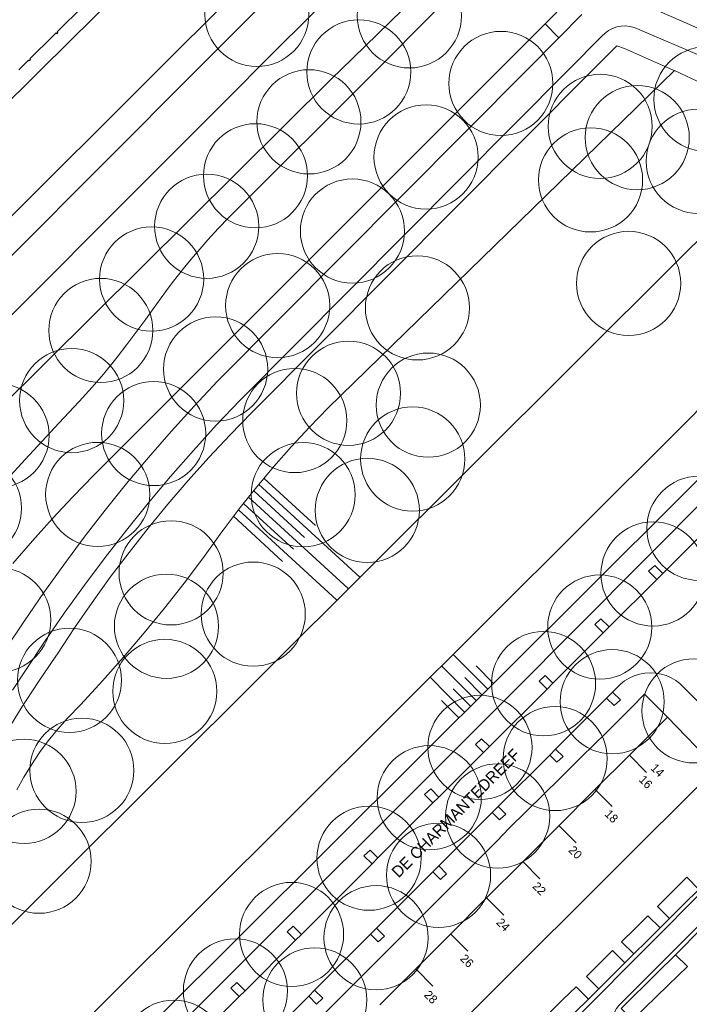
# Model space of a CAD drawing. Header units: metres. Extents: x 134994 to 136506, y 457393 to 459006.
# Tile 132 of 171: x 136176 to 136258, y 458085 to 458206. Entities that reach past the tile are written whole.
import ezdxf
from ezdxf.enums import TextEntityAlignment as Align

# ---------------------------------------------------------------- set-up
doc = ezdxf.new("R2010")
doc.units = ezdxf.units.M
for name, color, linetype, lineweight in [('B-WE-GR-BOOM-S', 250, 'Continuous', 13), ('B-WE-GW_TALUDLIJNEN', 251, 'Continuous', 5), ('B-WE-KG_BEBOUWING', 251, 'Continuous', 20), ('B-WE-KG_BEBOUWING TUSSENMUUR', 251, 'Continuous', 5), ('B-WE-KG_HUISNR', 251, 'Continuous', 5), ('B-WE-KG_ONDERGROND_REST', 251, 'Continuous', 5), ('B-WE-KG_STRAATNAAM', 251, 'Continuous', 5)]:
    doc.layers.add(name, color=color, linetype=linetype, lineweight=lineweight)
doc.styles.add('Styledgn000', font='dgn000.shx')

# ---------------------------------------------------------------- blocks, each defined once
blk = doc.blocks.new('SGR-BOOM_02')
blk.add_circle((0, 0), 6.4)

msp = doc.modelspace()

# ---------------------------------------------------------------- linework, layer by layer
at = {"layer": 'B-WE-GW_TALUDLIJNEN'}
for p, q in [((136205.66, 458149.81), (136211.96, 458144.03)), ((136204.41, 458148.25), (136210.61, 458142.56)), ((136204.96, 458149.09), (136217.41, 458137.68)), ((136203.74, 458147.5), (136215.98, 458136.28)), ((136202.53, 458145.9), (136214.54, 458134.89)), ((136203.16, 458146.68), (136209.26, 458141.09)), ((136201.86, 458145.15), (136207.91, 458139.61)), ((136233.13, 458123.92), (136228.88, 458128.19)), ((136231.71, 458122.51), (136227.46, 458126.78)), ((136233.84, 458124.63), (136231.71, 458126.77)), ((136230.29, 458121.1), (136226.04, 458125.37)), ((136232.42, 458123.22), (136230.3, 458125.35)), ((136231, 458121.81), (136228.88, 458123.94)), ((136229.58, 458120.4), (136227.46, 458122.53))]:
    msp.add_line(p, q, dxfattribs=at)
at = {"layer": 'B-WE-GW_TALUDLIJNEN', "flags": 128}
for points in [[(136175.22, 458111.53), (136176.08, 458113.09), (136177.02, 458114.63), (136178.02, 458116.12), (136179.09, 458117.56), (136180.22, 458118.96), (136181.42, 458120.3), (136183.09, 458122.05), (136185.75, 458124.92), (136188.36, 458127.85), (136190.9, 458130.83), (136193.39, 458133.86), (136195.81, 458136.94), (136198.17, 458140.07), (136200.46, 458143.24), (136200.74, 458143.62), (136202.71, 458146.22), (136204.75, 458148.77), (136206.85, 458151.27), (136209.01, 458153.72), (136211.23, 458156.11), (136213.51, 458158.45), (136256.09, 458199.89)], [(136267.67, 458193.65), (136285.64, 458176.43), (136256.68, 458147.33), (136181.34, 458072.36), (136180.98, 458072.18), (136180.13, 458071.82), (136179.25, 458071.53), (136178.35, 458071.32), (136177.43, 458071.19), (136176.96, 458071.09), (136175.52, 458070.84)]]:
    msp.add_lwpolyline(points, dxfattribs=at)
at = {"layer": 'B-WE-KG_BEBOUWING', "flags": 128}
for points in [[(136167.25, 458231.5), (136187.37, 458211.38), (136187.02, 458211.01), (136186.84, 458211.21), (136183.58, 458207.99), (136183.67, 458207.89), (136183.53, 458207.75), (136183.43, 458207.85), (136180.2, 458204.66), (136180.29, 458204.57), (136180.15, 458204.42), (136180.06, 458204.52), (136179.72, 458204.18), (136176.82, 458201.32), (136176.9, 458201.24), (136176.76, 458201.1), (136176.68, 458201.18), (136175.48, 458200)], [(136230.39, 458083.49), (136234.61, 458087.7), (136239.11, 458092.18), (136243.6, 458096.65), (136247.94, 458100.97), (136252.47, 458105.49), (136256.63, 458109.63), (136261.26, 458114.24), (136259.87, 458115.67), (136255.23, 458120.49), (136250.55, 458115.81), (136246.31, 458111.58), (136241.82, 458107.09), (136237.45, 458102.72), (136233, 458098.28), (136228.5, 458093.78), (136224.28, 458089.57), (136219.86, 458085.16)]]:
    msp.add_lwpolyline(points, dxfattribs=at)
at = {"layer": 'B-WE-KG_BEBOUWING'}
msp.add_lwpolyline([(136187.02, 458211.01), (136188.14, 458209.85), (136178.18, 458200), (136166.7, 458188.66), (136155.38, 458200), (136148.61, 458206.7), (136145.08, 458210.23), (136131.83, 458223.47), (136132.94, 458224.61)], dxfattribs=at)
msp.add_lwpolyline([(136166.7, 458188.66), (136178.18, 458200), (136166.7, 458188.66), (136155.38, 458200)], close=True, dxfattribs=at)
at = {"layer": 'B-WE-KG_BEBOUWING', "flags": 128}
for points in [[(136255.82, 458099.02), (136257.63, 458100.83), (136259.08, 458099.32), (136257.3, 458097.54), (136255.48, 458095.74), (136254.01, 458097.21)], [(136251.21, 458094.48), (136252.83, 458096.07), (136254.32, 458094.59), (136252.7, 458092.97), (136251.11, 458091.4), (136249.59, 458092.89)], [(136246.88, 458090.22), (136248.49, 458091.8), (136249.99, 458090.28), (136248.39, 458088.69), (136246.81, 458087.12), (136245.27, 458088.63)], [(136253.92, 458089.02), (136249.54, 458084.69), (136250.93, 458083.3), (136255.33, 458087.55), (136257.69, 458089.83), (136256.23, 458091.3)], [(136242.37, 458085.78), (136244, 458087.37), (136245.53, 458085.85), (136243.9, 458084.23), (136242.27, 458082.61), (136240.75, 458084.18)]]:
    msp.add_lwpolyline(points, close=True, dxfattribs=at)
at = {"layer": 'B-WE-KG_BEBOUWING TUSSENMUUR'}
for p, q in [((136250.55, 458115.81), (136252.67, 458113.69)), ((136250.55, 458115.81), (136252.67, 458113.69)), ((136250.55, 458115.81), (136252.67, 458113.69)), ((136246.32, 458111.62), (136248.44, 458109.49)), ((136246.32, 458111.62), (136248.44, 458109.49)), ((136246.32, 458111.62), (136248.44, 458109.49)), ((136241.88, 458107.17), (136244, 458105.05)), ((136241.88, 458107.17), (136244, 458105.05)), ((136241.88, 458107.17), (136244, 458105.05)), ((136237.43, 458102.73), (136239.56, 458100.61)), ((136237.43, 458102.73), (136239.56, 458100.61)), ((136237.43, 458102.73), (136239.56, 458100.61)), ((136232.99, 458098.29), (136235.11, 458096.17)), ((136232.99, 458098.29), (136235.11, 458096.17)), ((136232.99, 458098.29), (136235.11, 458096.17)), ((136228.55, 458093.85), (136230.67, 458091.73)), ((136228.55, 458093.85), (136230.67, 458091.73)), ((136228.55, 458093.85), (136230.67, 458091.73)), ((136224.28, 458089.57), (136226.4, 458087.45)), ((136224.28, 458089.57), (136226.4, 458087.45)), ((136224.28, 458089.57), (136226.4, 458087.45))]:
    msp.add_line(p, q, dxfattribs=at)
at = {"layer": 'B-WE-KG_ONDERGROND_REST'}
for p, q in [((136215.08, 458200), (136230.6, 458215.13)), ((136240.19, 458205.65), (136242.99, 458208.46)), ((136241.89, 458203.92), (136244.72, 458206.78)), ((136240.11, 458205.57), (136234.54, 458200)), ((136240.11, 458205.57), (136240.19, 458205.65)), ((136240.19, 458205.65), (136241.89, 458203.92)), ((136257.22, 458205.88), (136261.29, 458204.06)), ((136241.89, 458203.92), (136237.98, 458200)), ((136255.84, 458200), (136249.96, 458202.61)), ((136167.79, 458175.29), (136192.63, 458200)), ((136214.01, 458198.96), (136215.08, 458200)), ((136255.84, 458200), (136256.09, 458199.89)), ((136167.8, 458153.14), (136214.01, 458198.96)), ((136275.28, 458162.76), (136236.01, 458123.36)), ((136252.92, 458138.39), (136253.67, 458139.09)), ((136253.92, 458137.4), (136252.92, 458138.39)), ((136246.3, 458131.87), (136247.05, 458132.57)), ((136239.45, 458124.91), (136240.2, 458125.61)), ((136236.01, 458123.36), (136179.45, 458066.93)), ((136248.7, 458121.89), (136247.75, 458122.82)), ((136248.48, 458123.55), (136249.44, 458122.59)), ((136249.44, 458122.59), (136248.7, 458121.89)), ((136231.63, 458117.12), (136232.38, 458117.82)), ((136232.62, 458116.14), (136231.63, 458117.12)), ((136241.64, 458114.93), (136240.75, 458115.82)), ((136242.39, 458115.63), (136241.64, 458114.93)), ((136225.37, 458110.97), (136226.12, 458111.66)), ((136226.4, 458109.94), (136225.37, 458110.97)), ((136226.12, 458111.66), (136227.13, 458110.66)), ((136234.59, 458107.87), (136233.69, 458108.77)), ((136235.34, 458108.57), (136234.59, 458107.87)), ((136217.92, 458103.44), (136218.67, 458104.14)), ((136218.91, 458102.46), (136217.92, 458103.44)), ((136218.67, 458104.14), (136219.63, 458103.18)), ((136227.34, 458100.55), (136226.4, 458101.48)), ((136227.13, 458102.21), (136228.08, 458101.25)), ((136228.08, 458101.25), (136227.34, 458100.55)), ((136254.32, 458094.59), (136255.48, 458095.74)), ((136208.47, 458094.09), (136209.22, 458094.79)), ((136209.49, 458093.07), (136208.47, 458094.09)), ((136209.22, 458094.79), (136210.22, 458093.79)), ((136219.68, 458092.86), (136218.73, 458093.82)), ((136219.45, 458094.54), (136220.43, 458093.56)), ((136256.23, 458091.3), (136259.47, 458094.55)), ((136220.43, 458093.56), (136219.68, 458092.86)), ((136249.99, 458090.28), (136251.11, 458091.4)), ((136201.55, 458087.17), (136202.3, 458087.87)), ((136202.3, 458087.87), (136203.29, 458086.88)), ((136202.56, 458086.16), (136201.55, 458087.17)), ((136211.85, 458086.94), (136212.85, 458085.94)), ((136245.53, 458085.85), (136246.81, 458087.12)), ((136212.1, 458085.24), (136211.12, 458086.21)), ((136212.85, 458085.94), (136212.1, 458085.24))]:
    msp.add_line(p, q, dxfattribs=at)
at = {"layer": 'B-WE-KG_ONDERGROND_REST', "flags": 128}
for points in [[(136207.83, 458252.3), (136222.31, 458238.01), (136222.4, 458237.92), (136222.85, 458237.4), (136223.23, 458236.83), (136223.54, 458236.22), (136223.78, 458235.58), (136223.94, 458234.91), (136224.02, 458234.23), (136224.02, 458233.55), (136223.95, 458232.87), (136223.79, 458232.2), (136223.56, 458231.56), (136223.26, 458230.95), (136222.88, 458230.38), (136222.44, 458229.85), (136201.2, 458208.54), (136192.63, 458200)], [(136221.75, 458224.22), (136203.63, 458206.26), (136197.38, 458200)], [(136225.33, 458220.67), (136213.27, 458208.6), (136204.68, 458200)], [(136219.5, 458200), (136226.3, 458206.84), (136232.65, 458213.02)], [(136257.22, 458205.88), (136253.88, 458207.31), (136250.75, 458208.53), (136252.45, 458210.19), (136253.43, 458211.24), (136253.62, 458211.36), (136253.85, 458211.4), (136254.07, 458211.37), (136254.25, 458211.28)], [(136243.07, 458200), (136247.18, 458204.12), (136247.57, 458204.5), (136248, 458204.82), (136248.48, 458205.08), (136249, 458205.25), (136249.53, 458205.35), (136250.07, 458205.38), (136250.61, 458205.32), (136251.14, 458205.18), (136251.53, 458205.02), (136259.77, 458201.51)], [(136246.06, 458200), (136248.99, 458202.94), (136249.96, 458202.61)], [(136087.32, 458093.17), (136098.21, 458101.66), (136101.13, 458104.15), (136103.99, 458106.69), (136106.81, 458109.3), (136109.57, 458111.96), (136111.35, 458113.74), (136128.71, 458131.19), (136197.38, 458200)], [(136161.35, 458156.66), (136202.81, 458198.12), (136204.68, 458200)], [(136246.06, 458200), (136204.12, 458157.89), (136201.46, 458155.16), (136198.86, 458152.37), (136196.31, 458149.53), (136193.82, 458146.64), (136191.4, 458143.7), (136189.03, 458140.7), (136186.73, 458137.66), (136184.5, 458134.57), (136182.33, 458131.43), (136180.23, 458128.25), (136180.03, 458127.95), (136177.87, 458124.77), (136175.77, 458121.56), (136173.75, 458118.3)], [(136173.85, 458128.81), (136176.16, 458132.32), (136178.55, 458135.78), (136181, 458139.2), (136183.51, 458142.57), (136186.09, 458145.9), (136188.73, 458149.17), (136191.44, 458152.39), (136194.2, 458155.56), (136197.02, 458158.68), (136199.91, 458161.74), (136237.98, 458200)], [(136243.07, 458200), (136202.68, 458159.43), (136199.8, 458156.38), (136196.94, 458153.22), (136194.14, 458150.02), (136191.4, 458146.76), (136188.72, 458143.46), (136186.11, 458140.1), (136183.55, 458136.69), (136181.07, 458133.24), (136178.64, 458129.74), (136176.29, 458126.19), (136174.7, 458123.79)], [(136174.75, 458139.33), (136177.16, 458142.12), (136179.62, 458144.87), (136182.14, 458147.55), (136184.72, 458150.19), (136234.54, 458200)], [(136180.4, 458156.57), (136182.89, 458159.24), (136184.5, 458161.01), (136185.9, 458162.61), (136187.57, 458164.68), (136188.76, 458166.24), (136191.1, 458169.38), (136191.92, 458170.49), (136193.51, 458172.73), (136194.34, 458173.83), (136195.88, 458175.78), (136196.66, 458176.74), (136197.47, 458177.68), (136198.72, 458179.09), (136200, 458180.48), (136201.3, 458181.85), (136219.5, 458200)], [(136256.09, 458199.89), (136259.59, 458198.26), (136260.71, 458197.73), (136262.51, 458196.82), (136264.27, 458195.83), (136265.99, 458194.77), (136267.67, 458193.65)], [(136167.38, 458087.84), (136256.59, 458176.63), (136267.96, 458187.86)], [(136162.84, 458077.31), (136172.24, 458073.34), (136172.62, 458073.24), (136173.01, 458073.22), (136173.4, 458073.28), (136173.77, 458073.42), (136174.1, 458073.63), (136174.23, 458073.74), (136256.56, 458155.72), (136278.29, 458177.65)], [(136131.56, 458075.95), (136132.58, 458079.53), (136133.69, 458083.08), (136134.86, 458086.61), (136136.12, 458090.11), (136137.45, 458093.59), (136138.85, 458097.03), (136140.33, 458100.45), (136141.53, 458103.08), (136144.34, 458108.95), (136146.51, 458112.91), (136148.94, 458117.18), (136151.83, 458121.79), (136154.83, 458126.22), (136158.7, 458131.47), (136162.54, 458136.47), (136166.49, 458141.43), (136169.17, 458144.51), (136172.69, 458148.27), (136176.27, 458152.14), (136180.4, 458156.57)], [(136254.65, 458138.12), (136256.81, 458140.27), (136259.49, 458142.97)], [(136253.67, 458139.09), (136254.65, 458138.12)], [(136248.07, 458131.55), (136253.92, 458137.4)], [(136253.92, 458137.4), (136254.65, 458138.12)], [(136247.05, 458132.57), (136248.07, 458131.55)], [(136247.34, 458130.83), (136246.3, 458131.87)], [(136247.34, 458130.83), (136248.07, 458131.55)], [(136241.15, 458124.66), (136247.34, 458130.83)], [(136240.2, 458125.61), (136241.15, 458124.66)], [(136248.48, 458123.55), (136249.44, 458124.51), (136249.97, 458124.92), (136250.54, 458125.27), (136251.15, 458125.55), (136251.79, 458125.75), (136252.45, 458125.87), (136253.11, 458125.92), (136253.78, 458125.89), (136254.44, 458125.77), (136255.08, 458125.58), (136255.7, 458125.31), (136256.28, 458124.97), (136256.74, 458124.63), (136269.4, 458111.94)], [(136240.43, 458123.93), (136239.45, 458124.91)], [(136240.43, 458123.93), (136241.15, 458124.66)], [(136209.3, 458080.34), (136216.97, 458087.96), (136218.1, 458089.13), (136224.3, 458095.29), (136226.92, 458097.93), (136230.16, 458101.14), (136233.18, 458104.16), (136234.28, 458105.3), (136235.79, 458106.82), (136242.09, 458113.01), (136243.14, 458114.08), (136244.68, 458115.6), (136247.71, 458118.55), (136250.82, 458121.66), (136252.39, 458123.28), (136255.23, 458120.49)], [(136233.34, 458116.86), (136240.43, 458123.93)], [(136241.47, 458116.55), (136247.75, 458122.82)], [(136247.75, 458122.82), (136248.48, 458123.55)], [(136232.38, 458117.82), (136233.34, 458116.86)], [(136232.62, 458116.14), (136233.34, 458116.86)], [(136233.34, 458116.86), (136233.34, 458116.86)], [(136227.13, 458110.66), (136232.62, 458116.14)], [(136234.42, 458109.49), (136240.75, 458115.82)], [(136240.75, 458115.82), (136241.47, 458116.55)], [(136241.47, 458116.55), (136242.39, 458115.63)], [(136219.63, 458103.18), (136226.4, 458109.94)], [(136226.4, 458109.94), (136227.13, 458110.66)], [(136233.69, 458108.77), (136234.42, 458109.49)], [(136234.42, 458109.49), (136234.42, 458109.49)], [(136234.42, 458109.49), (136235.34, 458108.57)], [(136227.13, 458102.21), (136233.69, 458108.77)], [(136267.76, 458107.94), (136268.08, 458107.66), (136244.65, 458084.16), (136244.32, 458083.78), (136244.05, 458083.35), (136243.86, 458082.89), (136243.74, 458082.39), (136243.69, 458081.89), (136243.73, 458081.38), (136244.13, 458074.57)], [(136270.26, 458105.35), (136269.91, 458105.75), (136249.48, 458085.32), (136249.24, 458085.07), (136248.96, 458084.68), (136248.74, 458084.25), (136248.6, 458083.79), (136248.54, 458083.31), (136248.55, 458082.83), (136248.65, 458082.36), (136248.82, 458081.91), (136249.06, 458081.5), (136249.37, 458081.13), (136256.04, 458074.5)], [(136210.22, 458093.79), (136218.91, 458102.46)], [(136218.91, 458102.46), (136219.63, 458103.18)], [(136219.45, 458094.54), (136226.4, 458101.48)], [(136226.4, 458101.48), (136227.13, 458102.21)], [(136209.49, 458093.07), (136210.22, 458093.79)], [(136211.85, 458086.94), (136218.73, 458093.82)], [(136218.73, 458093.82), (136219.45, 458094.54)], [(136203.29, 458086.88), (136209.49, 458093.07)], [(136202.56, 458086.16), (136203.29, 458086.88)], [(136211.12, 458086.21), (136211.85, 458086.94)], [(136195.76, 458079.37), (136202.56, 458086.16)], [(136203.72, 458078.82), (136211.12, 458086.21)]]:
    msp.add_lwpolyline(points, dxfattribs=at)

# ---------------------------------------------------------------- block references
at = {"layer": 'B-WE-GR-BOOM-S'}
for p in [(136204.75, 458206.8), (136223.5, 458206.62), (136217.28, 458199.73), (136234.75, 458198.31), (136259.97, 458196.4), (136211.15, 458193.6), (136246.96, 458193.04), (136251.52, 458191.66), (136225.55, 458189.28), (136259.02, 458188.75), (136204.58, 458186.97), (136245.78, 458186.47), (136198.58, 458180.77), (136216.5, 458180.18), (136191.81, 458174.29), (136250.46, 458173.75), (136207.31, 458171.03), (136224.49, 458170.75), (136185.56, 458167.97), (136199.68, 458163.24), (136216.02, 458160.26), (136181.98, 458159.36), (136225.83, 458158.8), (136209.41, 458156.91), (136192.06, 458155.31), (136172.8, 458155.06), (136223.91, 458152.18), (136185.18, 458147.83), (136210.44, 458147.8), (136169.41, 458146.15), (136218.33, 458145.87), (136259.1, 458143.68), (136194.2, 458138.2), (136253.46, 458138.07), (136173.02, 458132.41), (136204.3, 458133.13), (136193.63, 458131.64), (136246.91, 458131.54), (136181.71, 458125), (136193.43, 458123.64), (136240, 458124.59), (136248.44, 458122.37), (136258.5, 458121.25), (136232.18, 458116.76), (136241.42, 458115.39), (136183.23, 458113.94), (136176.12, 458111.36), (136225.94, 458110.58), (136234.36, 458108.33), (136218.54, 458103.15), (136177.97, 458102.78), (136227.09, 458101.05), (136209.02, 458093.78), (136219.4, 458093.38), (136202.11, 458086.85), (136211.87, 458085.74), (136194.55, 458079.31)]:
    msp.add_blockref('SGR-BOOM_02', p, dxfattribs=at)

# ---------------------------------------------------------------- texts
at = {"layer": 'B-WE-KG_HUISNR', "linetype": 'Continuous', "style": 'Styledgn000'}
for s, p in [('14', (136253.46, 458114.51)), ('16', (136252.01, 458113.07)), ('18', (136247.8, 458108.86)), ('20', (136243.36, 458104.42)), ('22', (136238.92, 458099.98)), ('24', (136234.48, 458095.54)), ('26', (136230.03, 458091.1)), ('28', (136225.59, 458086.65))]:
    msp.add_text(s, height=1.054, rotation=314.9837, dxfattribs=at).set_placement(p, align=Align.MIDDLE_LEFT)
at = {"layer": 'B-WE-KG_STRAATNAAM', "style": 'Styledgn000'}
msp.add_text('DE CHARMANTEDREEF', height=1.4, rotation=44.9805, dxfattribs=at).set_placement((136222.16, 458100.65))
msp.add_text('DE CHARMANTEDREEF', height=1.4, rotation=44.9805, dxfattribs=at).set_placement((136222.16, 458100.65))
msp.add_text('DE CHARMANTEDREEF', height=1.4, rotation=44.9805, dxfattribs=at).set_placement((136222.16, 458100.65))

doc.saveas('drawing.dxf')
